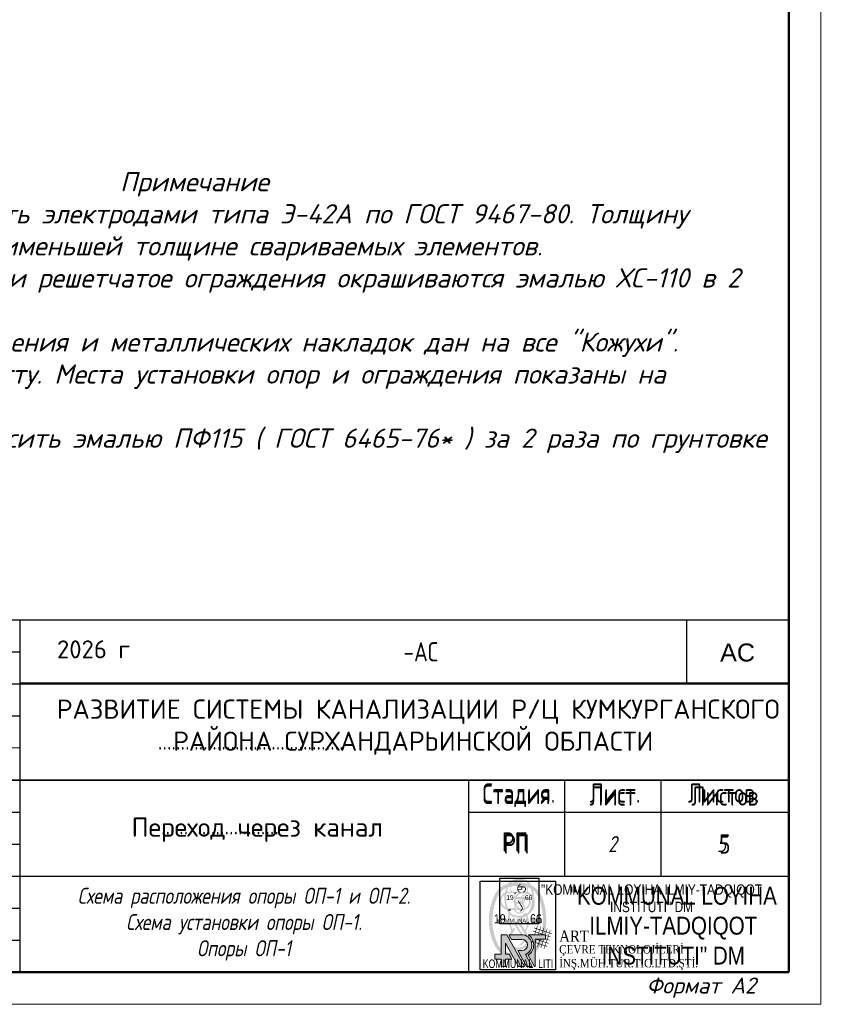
# Model space of a CAD drawing. Header units: millimetres. Extents: x 12962 to 32397, y -4138 to -1429.
# Tile 32 of 41: x 13816 to 13945, y -2475 to -2321. Entities that reach past the tile are written whole.
import ezdxf
from ezdxf.enums import TextEntityAlignment as Align

# ---------------------------------------------------------------- set-up
doc = ezdxf.new("R2010")
doc.units = ezdxf.units.MM
for name, color, linetype, lineweight in [('.', 7, 'Continuous', 15), ('0_Ном._пера__7', 7, 'Continuous', 60), ('_1 asosiy', 7, 'Continuous', 40), ('_Текст', 255, 'Continuous', 13), ('ANTET', 7, 'Continuous', 15)]:
    doc.layers.add(name, color=color, linetype=linetype, lineweight=lineweight)
for name, color, linetype in [('KOLOD', 250, 'Continuous'), ('Text', 154, 'Continuous'), ('штамп', 7, 'Continuous'), ('штамр', 7, 'Continuous')]:
    doc.layers.add(name, color=color, linetype=linetype)
doc.styles.add('300', font='isocpeur.ttf', dxfattribs={"height": 200})
doc.styles.add('Arial Narrow', font='ARIALN.TTF', dxfattribs={"height": 50})
doc.styles.add('ICOCPEUR', font='isocpeui.ttf')
doc.styles.add('ISOCPEUR', font='isocpeui.ttf')
doc.styles.add('LOGO_TEXT', font='GARA.TTF', dxfattribs={"width": 0.75, "height": 8000})
doc.styles.get("Standard").update_dxf_attribs({"font": 'arial.ttf'})
doc.styles.add('НВК_Ш_(3)', font='isocpeur.ttf', dxfattribs={"width": 0.8, "height": 300})
doc.styles.add('НВК_Ш_(3)_И', font='isocpeui.ttf', dxfattribs={"height": 3})
doc.styles.add('УКЛ_Шрифт (3)', font='isocpeur.ttf', dxfattribs={"height": 300})

# ---------------------------------------------------------------- blocks, each defined once
blk = doc.blocks.new('*U38')
at = {"lineweight": 9}
for p, q in [((574, 415), (574, -5)), ((574, -5), (-20, -5))]:
    blk.add_line(p, q, dxfattribs=at)
at = {"lineweight": 50}
for p, q in [((569, 410), (569, 0)), ((569, 0), (0, 0))]:
    blk.add_line(p, q, dxfattribs=at)
blk = doc.blocks.new('A$C91a31260')
h = blk.add_hatch(color=154)
h.dxf.hatch_style = 1
h.paths.add_polyline_path([(3442, -361, 0.042522), (3275, -256, 0.041582), (3090, -180, 0.028606), (2869, -123, 0.014822), (2682, -92, 0.018246), (2507, -75, 0.019238), (2338, -71, 0.020708), (2175, -80, 0.033962), (1878, -130, 0.039804), (1607, -218, 0.042619), (1371, -341, 0.053162), (1177, -494, 0.077064), (938, -814, 0.039685), (740, -1273, 0.036458), (598, -1814, 0.033608), (532, -2386, 0.022148), (531, -2706, 0.023566), (558, -3019, 0.022554), (616, -3340, 0.017228), (708, -3685, 0.046808), (907, -4174, 0.076455), (1171, -4535, 0.084059), (1512, -4776, 0.069455), (1936, -4913, 0.031544), (2112, -4932, 0.009553), (2381, -4939, 0.009308), (2648, -4936, 0.036157), (2812, -4920, 0.036872), (3051, -4859, 0.038806), (3275, -4765, 0.040085), (3474, -4641, 0.045842), (3642, -4491, 0.050623), (3804, -4278, 0.033766), (3945, -4007, 0.029459), (4067, -3679, 0.020182), (4167, -3294, 0.012947), (4210, -3070, 0.021107), (4233, -2878, 0.018465), (4242, -2667, 0.007455), (4239, -2379, 0.003093), (4233, -2177, 0.01429), (4225, -2061, 0.017589), (4212, -1956, 0.006402), (4185, -1809, 0.01157), (4140, -1599, 0.009949), (4082, -1380, 0.010258), (4021, -1180, 0.021296), (3963, -1026, 0.019643), (3890, -871, 0.028957), (3812, -741, 0.02938), (3721, -623, 0.021091), (3607, -502, 0.031856)])
h.paths.add_polyline_path([(3941, -1711, -0.021462), (4004, -2086, -0.026098), (4030, -2441, -0.02683), (4018, -2788, -0.025253), (3969, -3139, -0.020789), (3870, -3562, -0.035033), (3748, -3905, -0.041709), (3600, -4180, -0.057671), (3421, -4395, -0.024651), (3319, -4483, -0.035714), (3220, -4550, -0.035166), (3111, -4602, -0.022978), (2980, -4648, -0.015143), (2848, -4683, -0.021658), (2730, -4705, -0.019548), (2601, -4718, -0.009598), (2436, -4725, -0.031551), (2086, -4711, -0.051553), (1795, -4651, -0.057354), (1545, -4539, -0.052414), (1319, -4370, -0.066994), (1161, -4178, -0.038762), (1023, -3912, -0.032499), (905, -3576, -0.020178), (809, -3169, -0.035462), (760, -2767, -0.027929), (763, -2328, -0.027128), (816, -1877, -0.028054), (917, -1441, -0.018356), (984, -1239, -0.023329), (1061, -1059, -0.025174), (1148, -899, -0.030216), (1246, -758, -0.011569), (1313, -679, -0.028995), (1366, -625, -0.028173), (1425, -576, -0.010408), (1514, -515, -0.038602), (1644, -443, -0.029551), (1795, -385, -0.027129), (1965, -340, -0.021516), (2153, -310, -0.028952), (2281, -303, -0.008845), (2474, -306, -0.009026), (2670, -316, -0.028329), (2799, -333, -0.028688), (3005, -384, -0.039919), (3181, -454, -0.042863), (3334, -547, -0.04195), (3470, -665, -0.052204), (3618, -851, -0.035388), (3746, -1090, -0.031149), (3854, -1377, -0.022052)], flags=16)
h = blk.add_hatch(color=154)
h.dxf.hatch_style = 1
h.paths.add_polyline_path([(3083, -721, 0.055577), (2977, -688, 0.044379), (2832, -673, 0.001835), (2313, -670, 0.001349), (1780, -669, 0.065123), (1675, -684, 0.114392), (1449, -804, 0.10376), (1289, -1016, 0.10477), (1229, -1272, 0.119205), (1283, -1518, 0.065923), (1361, -1636, 0.051523), (1473, -1741, 0.052775), (1601, -1818, 0.082249), (1724, -1852), (1794, -1860), (1794, -1868), (1917, -1869), (1918, -1865), (2296, -1871, 0.004694), (2565, -1873, 0.01923), (2729, -1866, 0.031791), (2842, -1850, 0.053849), (2933, -1820, 0.055152), (3008, -1775), (2365, -1771), (2103, -1769, -0.010502), (1846, -1762, -0.048193), (1699, -1740, -0.07621), (1593, -1696, -0.055688), (1492, -1618, -0.07266), (1390, -1486, -0.08738), (1339, -1339, -0.088485), (1341, -1184, -0.076609), (1395, -1030, -0.045953), (1437, -967, -0.033587), (1495, -905, -0.033073), (1561, -851, -0.039721), (1630, -809, -0.030573), (1668, -792, -0.032632), (1707, -781, -0.026209), (1753, -774, -0.011139), (1816, -768, -0.009074), (1936, -763, -0.007983), (2061, -761, -0.00783), (2188, -764, -0.007901), (2315, -770), (2449, -779), (2748, -781, -0.040142), (2852, -777, -0.028745), (2909, -782), (3195, -784, 0.004655), (3185, -777, 0.048672)])
h = blk.add_hatch(color=154)
h.dxf.hatch_style = 1
edge = h.paths.add_edge_path()
edge.add_arc((2139, -3100), 73.6, 1.81127, 23.05644)
edge.add_arc((2060, -3133), 159, 23.05644, 34.98953)
edge.add_arc((2071, -3125), 146, 34.98949, 47.08599)
edge.add_arc((2152, -3038), 26.6, 47.08604, 89.60717)
edge.add_arc((2153, -3027), 14.9, 89.6072, 129.50851)
edge.add_arc((2246, -3140), 162, 129.50851, 136.44857)
edge.add_arc((2276, -3169), 204, 136.44865, 143.26964)
edge.add_arc((2347, -3222), 292, 143.26972, 148.47427)
edge.add_line((2098, -3069), (2084, -3091))
edge.add_arc((1781, -2887), 366, 322.51229, 326.08863, ccw=False)
edge.add_line((2071, -3109), (2059, -3124))
edge.add_arc((2054, -3120), 6.3, 269.60722, 320.11187, ccw=False)
edge.add_arc((2054, -3121), 5.16, 206.18879, 269.60719, ccw=False)
edge.add_line((2050, -3123), (2037, -3097))
edge.add_line((2037, -3097), (2023, -3065))
edge.add_line((2023, -3065), (2015, -3045))
edge.add_line((2015, -3045), (2008, -3026))
edge.add_arc((2765, -2740), 810, 193.8724, 200.69592, ccw=False)
edge.add_arc((5613, -2037), 3743, 191.68081, 193.87242, ccw=False)
edge.add_arc((6113, -1933), 4254, 189.51532, 191.68081, ccw=False)
edge.add_arc((5783, -1989), 3919, 187.21255, 189.51531, ccw=False)
edge.add_arc((3067, -2332), 1182, 181.24736, 187.21257, ccw=False)
edge.add_arc((6978, -2247), 5094, 179.23156, 181.2474, ccw=False)
edge.add_line((1885, -2179), (1890, -2003))
edge.add_arc((2259, -2018), 369, 164.87952, 177.60136, ccw=False)
edge.add_line((1902, -1922), (1918, -1865))
edge.add_line((1918, -1865), (1794, -1860))
edge.add_line((1794, -1860), (1785, -2111))
edge.add_arc((5261, -2236), 3478, 177.93771, 182.7904)
edge.add_arc((4182, -2289), 2398, 182.79033, 189.20281)
edge.add_arc((3938, -2329), 2150, 189.20276, 196.00063)
edge.add_arc((3938, -2329), 2150, 196.00067, 202.79854)
edge.add_line((1956, -3162), (1964, -3185))
edge.add_line((1964, -3185), (1972, -3207))
edge.add_line((1972, -3207), (1977, -3227))
edge.add_arc((1932, -3238), 46.5, -0.94146, 13.56112, ccw=False)
edge.add_arc((1949, -3238), 29.6, 331.78398, 359.0586, ccw=False)
edge.add_line((1975, -3252), (1954, -3290))
edge.add_arc((821, -2642), 1306, 327.94013, 330.2399, ccw=False)
edge.add_arc((193, -2249), 2046, 326.2976, 327.94013, ccw=False)
edge.add_arc((3553, -4491), 1993, 146.29758, 150.05195)
edge.add_arc((2378, -3813), 636, 150.05184, 158.84335)
edge.add_arc((2240, -3760), 488, 158.84325, 169.15274)
edge.add_arc((2516, -3813), 770, 169.15268, 176.48289)
edge.add_arc((2437, -3808), 691, 176.48291, 187.60537)
edge.add_arc((2276, -3830), 528, 187.60536, 201.21999)
edge.add_arc((2294, -3822), 548, 201.21995, 214.55251)
edge.add_arc((2500, -3680), 798, 214.5525, 224.60719)
edge.add_arc((2482, -3699), 772, 224.60715, 235.83935)
edge.add_arc((2387, -3839), 603, 235.83933, 249.35576)
edge.add_arc((2394, -3820), 622, 249.35577, 262.6342)
edge.add_arc((2426, -3571), 874, 262.63423, 272.93023)
edge.add_arc((2427, -3581), 864, 272.93031, 285.93166)
edge.add_arc((2481, -3772), 666, 285.93171, 301.73788)
edge.add_arc((2504, -3809), 621, 301.7379, 318.15799)
edge.add_arc((2475, -3783), 661, 318.15805, 333.8317)
edge.add_arc((2036, -3568), 1149, 333.83171, 338.4576)
edge.add_arc((2643, -3807), 497, 338.4576, 347.11156)
edge.add_arc((2713, -3823), 426, 347.11157, 356.58884)
edge.add_arc((2495, -3810), 644, 356.58886, 363.539)
edge.add_arc((2493, -3810), 646, 3.53901, 11.41843)
edge.add_arc((2543, -3800), 594, 11.41837, 19.80387)
edge.add_arc((2428, -3841), 717, 19.80383, 27.35658)
edge.add_arc((1838, -4147), 1381, 27.35654, 31.97945)
edge.add_arc((4479, -2497), 1733, 210.26056, 211.9794, ccw=False)
edge.add_arc((4154, -2687), 1356, 208.19467, 210.26048, ccw=False)
edge.add_arc((4103, -2715), 1298, 206.38177, 208.19457, ccw=False)
edge.add_line((2940, -3292), (2859, -3163))
edge.add_line((2859, -3163), (2834, -3131))
edge.add_arc((3655, -2483), 1045, 212.64317, 218.28338, ccw=False)
edge.add_line((2775, -3047), (2656, -2859))
edge.add_line((2656, -2859), (2528, -2653))
edge.add_arc((2570, -2628), 48.5, 180.07686, 211.73431, ccw=False)
edge.add_arc((2545, -2628), 24.2, 144.21679, 180.07671, ccw=False)
edge.add_line((2526, -2614), (2573, -2549))
edge.add_arc((5354, -4602), 3457, 141.99509, 143.55763, ccw=False)
edge.add_arc((7425, -6221), 6085, 140.97202, 141.99508, ccw=False)
edge.add_line((2698, -2389), (2874, -2171))
edge.add_line((2874, -2171), (2897, -2207))
edge.add_line((2897, -2207), (2908, -2226))
edge.add_line((2908, -2226), (2923, -2256))
edge.add_line((2923, -2256), (2939, -2291))
edge.add_line((2939, -2291), (2953, -2326))
edge.add_arc((2120, -2653), 895, 13.33447, 21.45858, ccw=False)
edge.add_arc((1951, -2693), 1069, 6.22179, 13.3345, ccw=False)
edge.add_arc((2005, -2687), 1014, -1.05877, 6.22176, ccw=False)
edge.add_arc((2362, -2694), 658, 348.86885, 358.94115, ccw=False)
edge.add_arc((2371, -2696), 648, 342.92925, 348.8688, ccw=False)
edge.add_arc((2059, -2600), 974, 338.55288, 342.92929, ccw=False)
edge.add_line((2966, -2956), (2935, -3027))
edge.add_arc((2095, -2622), 933, 329.69042, 334.29615, ccw=False)
edge.add_line((2900, -3093), (2859, -3163))
edge.add_line((2859, -3163), (2940, -3292))
edge.add_arc((3016, -3254), 84.7, 193.09, 206.38168, ccw=False)
edge.add_arc((2981, -3262), 49.2, 168.83702, 193.08991, ccw=False)
edge.add_arc((3089, -3283), 159, 158.73019, 168.83702, ccw=False)
edge.add_arc((3253, -3347), 334, 151.95597, 158.73025, ccw=False)
edge.add_arc((4253, -3880), 1468, 149.69651, 151.95595, ccw=False)
edge.add_arc((2036, -2584), 1099, 329.69646, 340.72013)
edge.add_arc((2280, -2670), 841, 340.72009, 354.19655)
edge.add_arc((2274, -2669), 848, 354.19652, 367.61177)
edge.add_arc((1989, -2707), 1135, 7.61179, 18.39148)
edge.add_line((3066, -2349), (3054, -2312))
edge.add_line((3054, -2312), (3045, -2278))
edge.add_line((3045, -2278), (3037, -2249))
edge.add_arc((3090, -2237), 54.4, 179.60723, 193.4388, ccw=False)
edge.add_arc((3056, -2236), 20.7, 139.92417, 179.60713, ccw=False)
edge.add_arc((4636, -3566), 2085, 138.44343, 139.92417, ccw=False)
edge.add_arc((4170, -3152), 1462, 135.90725, 138.44352, ccw=False)
edge.add_arc((4893, -3853), 2469, 134.194, 135.90734, ccw=False)
edge.add_arc((1722, -592), 2080, 314.19402, 320.23549)
edge.add_arc((2694, -1400), 815, 320.23543, 332.39181)
edge.add_arc((2835, -1474), 656, 332.39172, 346.2137)
edge.add_arc((2545, -1403), 955, 346.21364, 356.64823)
edge.add_arc((2465, -1398), 1036, 356.64818, 364.52119)
edge.add_arc((2846, -1368), 653, 4.52115, 15.64383)
edge.add_arc((2840, -1369), 659, 15.64381, 26.71025)
edge.add_arc((2472, -1555), 1071, 26.71023, 34.39896)
edge.add_arc((2785, -1341), 692, 34.39892, 44.58718)
edge.add_arc((2820, -1306), 643, 44.58711, 55.35377)
edge.add_line((3185, -777), (2909, -782))
edge.add_arc((2833, -1275), 499, 74.69751, 81.25209, ccw=False)
edge.add_arc((2811, -1355), 581, 60.66436, 74.69755, ccw=False)
edge.add_arc((2812, -1353), 579, 46.59058, 60.66442, ccw=False)
edge.add_arc((2801, -1364), 595, 32.72044, 46.5906, ccw=False)
edge.add_arc((2753, -1395), 652, 19.76953, 32.72039, ccw=False)
edge.add_arc((2985, -1312), 405, 5.87082, 19.76953, ccw=False)
edge.add_arc((2265, -1386), 1129, -0.59591, 5.87084, ccw=False)
edge.add_arc((2225, -1385), 1169, 352.9666, 359.40404, ccw=False)
edge.add_arc((2785, -1454), 605, 342.42866, 352.96663, ccw=False)
edge.add_arc((2413, -1336), 996, 339.99941, 342.42866, ccw=False)
edge.add_arc((2268, -1284), 1150, 337.81874, 339.99935, ccw=False)
edge.add_arc((2383, -1331), 1025, 335.62185, 337.81874, ccw=False)
edge.add_arc((3110, -1660), 227, 328.90214, 335.62192, ccw=False)
edge.add_arc((2683, -1403), 726, 322.47158, 328.90215, ccw=False)
edge.add_arc((1869, -777), 1753, 319.14423, 322.47151, ccw=False)
edge.add_arc((1818, -734), 1819, 315.84231, 319.14415, ccw=False)
edge.add_arc((2364, -1264), 1058, 310.88878, 315.84226, ccw=False)
edge.add_line((3057, -2064), (2972, -2137))
edge.add_line((2972, -2137), (2930, -2088))
edge.add_arc((2104, -2792), 1085, 40.44844, 42.65701)
edge.add_arc((2876, -2080), 35.1, 42.65711, 69.04197)
edge.add_arc((2882, -2063), 16.9, 69.042, 113.99651)
edge.add_arc((2938, -2188), 154, 113.9966, 122.84097)
edge.add_arc((3051, -2363), 362, 122.84102, 139.01985)
edge.add_arc((13601, -11528), 14337, 139.01983, 140.16161)
edge.add_arc((17130, -14472), 18933, 140.16159, 141.04417)
edge.add_arc((2553, -2687), 188, 141.04418, 164.7061)
edge.add_arc((2404, -2646), 33.2, 164.70615, 198.10871)
edge.add_arc((2598, -2583), 237, 198.1088, 205.9445)
edge.add_arc((2824, -2473), 488, 205.94451, 211.49401)
edge.add_arc((4294, -1572), 2212, 211.49397, 213.30265)
edge.add_arc((-10547, -11322), 15545, 32.31778, 33.30257, ccw=False)
edge.add_arc((-25195, -20588), 32878, 31.75531, 32.31773, ccw=False)
edge.add_line((2761, -3285), (2844, -3419))
edge.add_line((2844, -3419), (2926, -3553))
edge.add_arc((2371, -3892), 650, 24.12364, 31.48156, ccw=False)
edge.add_arc((2659, -3763), 335, 17.24512, 24.12359, ccw=False)
edge.add_arc((2741, -3738), 249, 8.66508, 17.24512, ccw=False)
edge.add_arc((2616, -3757), 376, 1.97001, 8.66507, ccw=False)
edge.add_arc((1508, -3795), 1484, -0.44097, 1.96995, ccw=False)
edge.add_arc((1338, -3794), 1655, 357.09608, 359.55902, ccw=False)
edge.add_arc((2747, -3865), 244, 346.96037, 357.09602, ccw=False)
edge.add_arc((2765, -3869), 225, 336.26278, 346.96038, ccw=False)
edge.add_arc((1800, -3445), 1279, 333.3074, 336.26278, ccw=False)
edge.add_arc((2411, -3752), 596, 321.46919, 333.30742, ccw=False)
edge.add_arc((2522, -3841), 453, 306.9354, 321.46924, ccw=False)
edge.add_arc((2499, -3811), 491, 293.05041, 306.93542, ccw=False)
edge.add_arc((2376, -3521), 806, 283.46932, 293.05047, ccw=False)
edge.add_arc((2462, -3880), 437, 271.67114, 283.46937, ccw=False)
edge.add_arc((2454, -3603), 714, 263.50492, 271.67116, ccw=False)
edge.add_arc((2455, -3594), 722, 255.37675, 263.50498, ccw=False)
edge.add_arc((2392, -3837), 471, 244.18314, 255.3767, ccw=False)
edge.add_arc((2402, -3815), 496, 234.23574, 244.18314, ccw=False)
edge.add_arc((2490, -3693), 646, 226.0787, 234.23578, ccw=False)
edge.add_arc((2487, -3697), 641, 217.89533, 226.07873, ccw=False)
edge.add_arc((2357, -3798), 476, 207.66657, 217.89532, ccw=False)
edge.add_arc((2548, -3698), 693, 203.36271, 207.6665, ccw=False)
edge.add_arc((2148, -3870), 257, 194.33798, 203.36267, ccw=False)
edge.add_arc((2177, -3863), 287, 185.91485, 194.33789, ccw=False)
edge.add_arc((2896, -3789), 1009, 182.61324, 185.91485, ccw=False)
edge.add_arc((2508, -3806), 621, 173.03649, 182.61329, ccw=False)
edge.add_arc((2269, -3777), 380, 159.19785, 173.0365, ccw=False)
edge.add_arc((2630, -3914), 766, 150.3747, 159.19779, ccw=False)
edge.add_arc((7617, -6751), 6504, 148.54697, 150.37467, ccw=False)
edge.add_arc((-3179, -147), 6152, 328.54691, 329.54729)
edge.add_arc((-961, -1451), 3579, 329.5472, 331.0481)
edge.add_line((2171, -3183), (2209, -3113))
edge.add_arc((2181, -3098), 32, 331.74102, 361.81119)
h = blk.add_hatch(color=154)
h.dxf.hatch_style = 1
h.paths.add_polyline_path([(3241, -1398, 0.077866), (3238, -1298, 0.077356), (3205, -1203, 0.078556), (3146, -1124, 0.084539), (3066, -1070, 0.044105), (3016, -1052, 0.040422), (2962, -1042, 0.016951), (2876, -1037, 0.001679), (2669, -1033, -0.00276), (2543, -1030, -0.004599), (2437, -1025), (2344, -1021, -0.402102), (2340, -1017, -0.186105), (2349, -993, -0.016631), (2395, -946, -0.022472), (2449, -899, -0.034364), (2500, -864, -0.050234), (2610, -813, -0.046049), (2730, -784, -0.006779), (2748, -781), (2449, -779), (2398, -817, 0.025492), (2338, -866, 0.035612), (2291, -917, 0.034512), (2250, -974, 0.021983), (2211, -1046, 0.063852), (2149, -1226, 0.081721), (2142, -1400, 0.086263), (2191, -1560, 0.081107), (2291, -1698), (2365, -1771), (3008, -1775, 0.02309), (3037, -1752, 0.051338), (3133, -1645, 0.051083), (3206, -1521, 0.07391)])
h.paths.add_polyline_path([(3107, -1491, -0.035429), (3096, -1520, -0.060898), (3061, -1578, -0.034558), (3006, -1638, -0.033826), (2940, -1693, -0.044846), (2874, -1733, -0.023346), (2830, -1752, -0.046183), (2794, -1761, -0.035825), (2750, -1766, -0.009252), (2680, -1767, -0.009098), (2608, -1765, -0.040844), (2566, -1759, -0.050583), (2529, -1748, -0.01902), (2481, -1724, -0.035608), (2421, -1687, -0.044113), (2371, -1643, -0.043338), (2329, -1591, -0.032564), (2291, -1527), (2279, -1502), (2269, -1480), (2261, -1462, -0.107999), (2260, -1457, -0.402205), (2263, -1454), (2336, -1452), (2420, -1450), (2519, -1449), (2779, -1447), (2783, -1416, 0.057111), (2784, -1403, 0.068681), (2781, -1391, 0.076122), (2775, -1381, 0.098963), (2767, -1374, -0.274332), (2747, -1338, -0.083675), (2759, -1273, -0.072813), (2795, -1207, -0.119917), (2843, -1167, -0.070802), (2890, -1152, -0.050809), (2944, -1148, -0.051407), (2997, -1156, -0.078823), (3040, -1174, -0.059865), (3085, -1210, -0.09071), (3113, -1251, -0.080946), (3127, -1303, -0.039104), (3128, -1373, -0.02003), (3124, -1412, -0.017139), (3116, -1453, -0.017704)], flags=16)
h.paths.add_polyline_path([(2629, -1350), (2434, -1349), (2240, -1348), (2249, -1273, -0.019008), (2264, -1183, -0.221931), (2285, -1155, -0.1222), (2325, -1145, -0.004363), (2487, -1144), (2568, -1145), (2636, -1147), (2695, -1149, -0.405877), (2697, -1152, -0.103444), (2697, -1156), (2690, -1170), (2682, -1187), (2672, -1206, 0.021187), (2662, -1228, 0.013684), (2652, -1254, 0.013764), (2643, -1280, 0.025146), (2638, -1302)], flags=16)
h = blk.add_hatch(color=154)
h.dxf.hatch_style = 1
h.paths.add_polyline_path([(2541, -4079, 0.030722), (2607, -4025, 0.031803), (2662, -3966, 0.053053), (2699, -3909, 0.054952), (2720, -3854, 0.050021), (2730, -3793, 0.049006), (2727, -3731, 0.048248), (2713, -3670, 0.052118), (2697, -3635, 0.003236), (2638, -3540, 0.004757), (2567, -3427, 0.00351), (2486, -3303, -0.001832), (2292, -3009, -0.028081), (2231, -2904, -0.10536), (2216, -2845, -0.212978), (2233, -2801, -0.096172), (2252, -2788, -0.072774), (2265, -2785, -0.18168), (2306, -2815), (2557, -3208), (2796, -3586, -0.078031), (2835, -3675, -0.070258), (2847, -3771, -0.062421), (2831, -3871, -0.059652), (2791, -3969, -0.054194), (2728, -4057, -0.043235), (2673, -4109, -0.064496), (2616, -4143, -0.066667), (2554, -4161), (2519, -4164), (2483, -4164), (2403, -4159), (2473, -4122, 0.035711)])
at = {"color": 154}
blk.add_lwpolyline([(-43, 0), (4838, 0), (4838, -5743), (-43, -5743)], close=True, dxfattribs=at)
blk.add_lwpolyline([(1794, -1860), (1918, -1865)], dxfattribs=at)
at = {"color": 154, "style": 'Arial Narrow'}
for s, p in [('19', (1231, -2440)), ('66', (3575, -2440))]:
    blk.add_text(s, height=600, dxfattribs=at).set_placement(p, align=Align.MIDDLE_CENTER)
at = {"color": 154, "style": 'Arial Narrow', "width": 0.9}
blk.add_text('KOMMUNAL  LITI', height=550, dxfattribs=at).set_placement((2408, -5623), align=Align.CENTER)
blk = doc.blocks.new('бурчак штамб')
at = {"layer": '.', "color": 18, "true_color": 0x000000}
blk.add_line((-286547, 2088363), (-280047, 2088363), dxfattribs=at)
at = {"lineweight": 30}
for p, q in [((-286547, 2090363), (-268047, 2090363)), ((-286547, 2090363), (-286547, 2084863)), ((-285547, 2090363), (-285547, 2087863)), ((-284547, 2090363), (-284547, 2084863)), ((-283547, 2090363), (-283547, 2087863)), ((-282547, 2090363), (-282547, 2084863)), ((-281047, 2090363), (-281047, 2084863)), ((-280047, 2090363), (-280047, 2084863)), ((-280047, 2089363), (-268047, 2089363)), ((-286547, 2087863), (-268047, 2087863)), ((-273047, 2087863), (-273047, 2084863)), ((-271547, 2087863), (-271547, 2086363)), ((-270047, 2087863), (-270047, 2086363)), ((-280047, 2086363), (-268047, 2086363))]:
    blk.add_line(p, q, dxfattribs=at)
for p, q in [((-286547, 2089863), (-280047, 2089863)), ((-286547, 2089363), (-280047, 2089363)), ((-286547, 2088863), (-280047, 2088863)), ((-286547, 2087363), (-280047, 2087363)), ((-286547, 2086863), (-280047, 2086863)), ((-286547, 2086363), (-280047, 2086363)), ((-286547, 2085363), (-280047, 2085363))]:
    blk.add_line(p, q)
at = {"lineweight": -3}
blk.add_line((-286547, 2085863), (-280047, 2085863), dxfattribs=at)
at = {"ltscale": 100}
blk.add_lwpolyline([(-286547, 2090363), (-268047, 2090363), (-268047, 2084863), (-286547, 2084863)], close=True, dxfattribs=at)
at = {"color": 7, "lineweight": 0, "ltscale": 10}
blk.add_lwpolyline([(-268047, 2086363), (-273047, 2086363), (-273047, 2084863), (-268047, 2084863)], close=True, dxfattribs=at)
at = {"layer": '_Текст', "color": 7}
blk.add_line((-273047, 2087363), (-268047, 2087363), dxfattribs=at)
at = {"layer": 'штамр', "color": 154, "lineweight": 15, "ltscale": 0.2, "xscale": 0.2408266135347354, "yscale": 0.2408266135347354, "zscale": 0.2408266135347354}
blk.add_blockref('A$C91a31260', (-272854, 2086284), dxfattribs=at)
at = {"layer": '.', "color": 154, "lineweight": 25, "char_height": 300, "attachment_point": 1, "style": 'НВК_Ш_(3)'}
for s, insert, width in [('\\W0.8000;Изм .', (-286330, 2088263), 782.75), ('\\W0.8000;Лист', (-284383, 2088263), 723.6), ('\\W0.8000;Подпись', (-282361, 2088263), 1181.88), ('\\W0.8000;Дата', (-280931, 2088285), 820.08)]:
    blk.add_mtext(s, dxfattribs=dict(at, insert=insert, width=width))
at = {"layer": '_Текст', "color": 154, "style": 'ISOCPEUR'}
blk.add_text('Формат A2', height=250, dxfattribs=at).set_placement((-270269, 2084531))
at = {"layer": '_Текст', "color": 154, "char_height": 300, "attachment_point": 5, "style": 'НВК_Ш_(3)'}
for s, insert, width in [('-АС', (-273789, 2089863), 3034.42), ('.........................................', (-276442, 2088486), 3034.42), ('Стадия', (-272297, 2087613), 1497), ('Лист', (-270797, 2087613), 1497), ('Листов', (-269047, 2087613), 1997), ('..........................', (-276923, 2087163), 3034.42), ('РП', (-272297, 2086863), 1497), ('5', (-269047, 2086863), 1998.5), ('Исполнит', (-285547, 2086613), 2000)]:
    blk.add_mtext(s, dxfattribs=dict(at, insert=insert, width=width))
at = {"layer": '_Текст', "color": 154, "ltscale": 100, "char_height": 300, "width": 1000, "attachment_point": 5, "style": 'НВК_Ш_(3)'}
for s, insert in [('\\W0.8000;Кол.уч.', (-285047, 2088113)), ('\\W0.8000;N.док.', (-283047, 2088113))]:
    blk.add_mtext(s, dxfattribs=dict(at, insert=insert))
at = {"layer": 'штамр', "color": 7, "lineweight": 15, "ltscale": 0.2, "insert": (-269851, 2085588), "char_height": 280, "width": 3840.71, "attachment_point": 5, "style": 'Arial Narrow'}
blk.add_mtext('{\\C154;"KOMMUNAL LOYIHA ILMIY-TADQIQOT INSTITUTI" DM}', dxfattribs=at)
blk = doc.blocks.new('123a')
at = {"layer": 'ANTET', "true_color": 0x0f90fa}
h = blk.add_hatch(color=150, dxfattribs=at)
h.dxf.hatch_style = 1
h.paths.add_polyline_path([(-2721750, 1059458), (-2721850, 1059458), (-2721850, 1059382), (-2721750, 1059382), (-2721750, 1059266), (-2721680, 1059266), (-2721680, 1059382), (-2721581, 1059382), (-2721623, 1059458), (-2721680, 1059458), (-2721680, 1059632), (-2721478, 1059266), (-2721388, 1059266), (-2721663, 1059762), (-2721750, 1059762)])
h.paths.add_polyline_path([(-2721331, 1059762, -0.54934), (-2721330, 1059442), (-2721232, 1059266), (-2721218, 1059266), (-2721218, 1059692), (-2721056, 1059692), (-2721056, 1059762)])
at = {"layer": 'ANTET', "true_color": 0x000000}
h = blk.add_hatch(color=18, dxfattribs=at)
h.dxf.hatch_style = 1
h.paths.add_polyline_path([(-2721630, 1059762), (-2721589, 1059689), (-2721425, 1059689, -1), (-2721425, 1059514), (-2721492, 1059514), (-2721355, 1059266), (-2721266, 1059266), (-2721370, 1059453, 0.817636), (-2721432, 1059762)])
at = {"layer": 'ANTET', "color": 150, "true_color": 0x0f90fa}
for p, q in [((-2721750, 1059458, 81089), (-2721750, 1059762, 81089)), ((-2721680, 1059458, 81089), (-2721680, 1059632, 81089)), ((-2721218, 1059266, 81089), (-2721218, 1059692, 81089)), ((-2721850, 1059382, 81089), (-2721850, 1059458, 81089)), ((-2721850, 1059458, 81089), (-2721750, 1059458, 81089)), ((-2721750, 1059382, 81089), (-2721850, 1059382, 81089)), ((-2721750, 1059266, 81089), (-2721750, 1059382, 81089)), ((-2721680, 1059458, 81089), (-2721623, 1059458, 81089)), ((-2721680, 1059266, 81089), (-2721680, 1059382, 81089)), ((-2721680, 1059382, 81089), (-2721581, 1059382, 81089)), ((-2721330, 1059442, 81089), (-2721232, 1059266, 81089)), ((-2721750, 1059266, 81089), (-2721680, 1059266, 81089)), ((-2721232, 1059266, 81089), (-2721218, 1059266, 81089))]:
    blk.add_line(p, q, dxfattribs=at)
at = {"layer": 'ANTET', "color": 150, "true_color": 0x1995fa}
for p, q in [((-2721750, 1059762, 81089), (-2721663, 1059762, 81089)), ((-2721680, 1059632, 81089), (-2721478, 1059266, 81089)), ((-2721663, 1059762, 81089), (-2721388, 1059266, 81089)), ((-2721331, 1059762, 81089), (-2721056, 1059762, 81089)), ((-2721218, 1059692, 81089), (-2721056, 1059692, 81089)), ((-2721056, 1059762, 81089), (-2721056, 1059692, 81089)), ((-2721623, 1059458, 81089), (-2721581, 1059382, 81089)), ((-2721478, 1059266, 81089), (-2721388, 1059266, 81089))]:
    blk.add_line(p, q, dxfattribs=at)
at = {"layer": 'ANTET', "color": 18, "true_color": 0x000000}
for p, q in [((-2721630, 1059762, 81089), (-2721589, 1059689, 81089)), ((-2721425, 1059689, 81089), (-2721589, 1059689, 81089)), ((-2721492, 1059514, 81089), (-2721355, 1059266, 81089)), ((-2721492, 1059514, 81089), (-2721425, 1059514, 81089)), ((-2721370, 1059453, 81089), (-2721266, 1059266, 81089)), ((-2721355, 1059266, 81089), (-2721266, 1059266, 81089))]:
    blk.add_line(p, q, dxfattribs=at)
at = {"layer": 'ANTET', "color": 1, "true_color": 0xf70702, "const_width": 8.76, "elevation": 81089}
for points in [[(-2721269, 1059768), (-2721250, 1059762)], [(-2721252, 1059818), (-2721085, 1059762)], [(-2721235, 1059868), (-2720961, 1059776)], [(-2721181, 1059905), (-2721229, 1059762)], [(-2721131, 1059888), (-2721174, 1059762)], [(-2721081, 1059872), (-2721118, 1059762)], [(-2720982, 1059838), (-2721082, 1059539)], [(-2721031, 1059855), (-2721063, 1059762)], [(-2721285, 1059718), (-2721282, 1059717)], [(-2721284, 1059662), (-2721249, 1059651)], [(-2721258, 1059676), (-2721274, 1059628)], [(-2721197, 1059692), (-2721218, 1059630)], [(-2721218, 1059640), (-2721028, 1059577)], [(-2721207, 1059692), (-2721011, 1059626)], [(-2721142, 1059692), (-2721182, 1059573)], [(-2721086, 1059692), (-2721132, 1059556)], [(-2721056, 1059752), (-2720978, 1059726)], [(-2721056, 1059697), (-2720994, 1059676)]]:
    blk.add_lwpolyline(points, dxfattribs=at)
at = {"layer": 'ANTET', "color": 18, "true_color": 0x000000, "elevation": 81089}
blk.add_lwpolyline([(-2721630, 1059762), (-2721432, 1059762)], dxfattribs=at)
at = {"layer": 'ANTET', "color": 18, "true_color": 0x000000}
for centre, radius, start in [((-2721432, 1059601, 81089), 161, 292.9174), ((-2721425, 1059601, 81089), 87.6, 270)]:
    blk.add_arc(centre, radius, start, 90, dxfattribs=at)
at = {"layer": 'ANTET', "color": 150, "true_color": 0x1995fa}
blk.add_arc((-2721432, 1059601, 81089), 190, 302.6687, 57.7958, dxfattribs=at)
at = {"layer": 'штамп', "color": 7, "lineweight": 30}
for p, q in [((-2735761, 1064675), (-2717261, 1064675)), ((-2718861, 1064675), (-2718861, 1063675)), ((-2717261, 1064675), (-2717261, 1059175)), ((-2729261, 1063692), (-2717261, 1063692)), ((-2735761, 1062175), (-2717261, 1062175)), ((-2722261, 1062175), (-2722261, 1059175)), ((-2722261, 1061675), (-2717261, 1061675)), ((-2729261, 1060675), (-2717261, 1060675)), ((-2735761, 1059175), (-2717261, 1059175))]:
    blk.add_line(p, q, dxfattribs=at)
for points in [[(-2720761, 1062175), (-2720761, 1060675)], [(-2719261, 1062175), (-2719261, 1060675)]]:
    blk.add_lwpolyline(points, dxfattribs=at)
at = {"layer": 'штамр', "color": 7, "lineweight": 15, "ltscale": 0.2, "xscale": 0.124416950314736, "yscale": 0.124416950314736, "zscale": 0.124416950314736}
blk.add_blockref('A$C91a31260', (-2721766, 1060644), dxfattribs=at)
at = {"color": 7, "lineweight": -3, "style": '300', "width": 0.8}
for s, p in [('Стадия.', (-2721473, 1061822)), ('Лист.', (-2719973, 1061822)), ('Листов.', (-2718278, 1061822))]:
    blk.add_text(s, height=300, dxfattribs=at).set_placement(p, align=Align.CENTER)
blk.add_text('РП', height=300, dxfattribs=at).set_placement((-2721738, 1061058))
at = {"color": 7, "lineweight": -3, "char_height": 300, "attachment_point": 1, "style": 'УКЛ_Шрифт (3)'}
for s, insert, width in [('\\pi591.29436;РАЗВИТИЕ СИСТЕМЫ КАНАЛИЗАЦИИ Р/Ц КУМКУРГАНСКОГО \\P\\pi2406.29436;РАЙОНА СУРХАНДАРЬИНСКОЙ ОБЛАСТИ', (-2729275, 1063431), 12192.59), ('\\pi6202.944;Переход через канал', (-2733719, 1061590), 13035.89)]:
    blk.add_mtext(s, dxfattribs=dict(at, insert=insert, width=width))
at = {"layer": '0_Ном._пера__7', "linetype": 'Continuous', "lineweight": 0, "width": 2110.39, "attachment_point": 2, "rotation": 0.1263}
for s, insert, char_height in [('{\\fISOCPEUR|b0|i0|c0|p34;2026 \\fISOCPEUR|b0|i0|c204|p34;г}', (-2728110, 1064355), 280.42), ('АС', (-2718062, 1064305), 280.4)]:
    blk.add_mtext(s, dxfattribs=dict(at, insert=insert, char_height=char_height))
at = {"layer": 'ANTET', "color": 7, "ltscale": 0.5, "style": 'LOGO_TEXT'}
for s, height, p in [('ART ', 175.2, (-2720845, 1059598, 81089)), ('ÇEVRE TEKNOLOJİLERİ', 130.55, (-2720845, 1059430, 81089)), ('İNŞ.MÜH.TUR.TİC.LTD.ŞTİ.', 130.55, (-2720845, 1059213, 81089))]:
    blk.add_text(s, height=height, dxfattribs=at).set_placement(p, align=Align.BOTTOM_LEFT)
at = {"layer": 'штамр', "color": 7, "lineweight": 15, "ltscale": 0.2, "insert": (-2719404, 1060329), "char_height": 162.55, "width": 3742.44, "attachment_point": 5, "style": 'Arial Narrow'}
blk.add_mtext('{\\C144;"KOMMUNAL LOYIHA ILMIY-TADQIQOT INSTITUTI" DM}', dxfattribs=at)

msp = doc.modelspace()

# ---------------------------------------------------------------- block references
at = {"lineweight": -2, "xscale": 0.01000000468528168, "yscale": 0.01000000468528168, "zscale": 0.01000000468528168}
msp.add_blockref('123a', (41108.968, -13061.531), dxfattribs=at)
at = {"xscale": 0.01, "yscale": 0.01, "zscale": 0.01}
msp.add_blockref('бурчак штамб', (16616.816, -23318.4), dxfattribs=at)
at = {"layer": '_1 asosiy', "color": 0, "ltscale": 30}
msp.add_blockref('*U38', (13367.344, -2469.772), dxfattribs=at)

# ---------------------------------------------------------------- texts
at = {"layer": '_Текст', "color": 154, "style": 'ISOCPEUR'}
msp.add_text('Формат A2', height=2.5, dxfattribs=at).set_placement((13914.131, -2473.087))
at = {"layer": 'KOLOD', "color": 154, "lineweight": 18, "insert": (13752.418, -2344.923), "char_height": 3, "attachment_point": 1, "style": 'НВК_Ш_(3)_И'}
msp.add_mtext_dynamic_manual_height_columns('\\pi79.57142;Примечание\\P\\pi0;1.  Сварку элементов производить электродами типа Э-42А по ГОСТ 9467-80. Толщину сварных швов принимать по наименьшей толщине свариваемых элементов. \\P2. Наружные поверхности трубы и решетчатое ограждения окрашиваются эмалью ХС-110 в 2 слоя по грунту ГФ-021. \\P3. Объём металлического ограждения и металлических накладок дан на все "Кожухи". Каждый элемент сварить по месту. Места установки опор и ограждения показаны на продольных профилях. \\P4. Все металлоконструкции окрасить эмалью ПФ115 ( ГОСТ 6465-76* ) за 2 раза по грунтовке ГФ021 ( ГОСТ 25129-82 ).', width=181.53603, gutter_width=0, heights=[62.407], dxfattribs=at)
at = {"layer": 'Text', "color": 7, "ltscale": 100, "char_height": 2.5, "width": 15, "attachment_point": 5, "style": 'ISOCPEUR'}
for s, insert in [('{\\W0.8;\\C154;2}', (13908.844, -2449.772)), ('{\\W0.8;\\C154;2}', (13908.844, -2449.772)), ('{\\W0.8;\\C154;5}', (13925.83, -2449.772))]:
    msp.add_mtext(s, dxfattribs=dict(at, insert=insert))
at = {"layer": 'Text', "color": 7, "ltscale": 100, "insert": (13851.344, -2462.272), "char_height": 2.5, "width": 70, "attachment_point": 5, "line_spacing_factor": 0.982805, "style": 'ICOCPEUR'}
msp.add_mtext('{\\W0.8;\\C154;Схема расположения опоры ОП-1 и ОП-2. \\PСхема установки опоры ОП-1. \\PОпоры ОП-1}', dxfattribs=at)
msp.add_mtext('{\\W0.8;\\C154;Схема расположения опоры ОП-1 и ОП-2. \\PСхема установки опоры ОП-1. \\PОпоры ОП-1}', dxfattribs=at)

doc.saveas('drawing.dxf')
